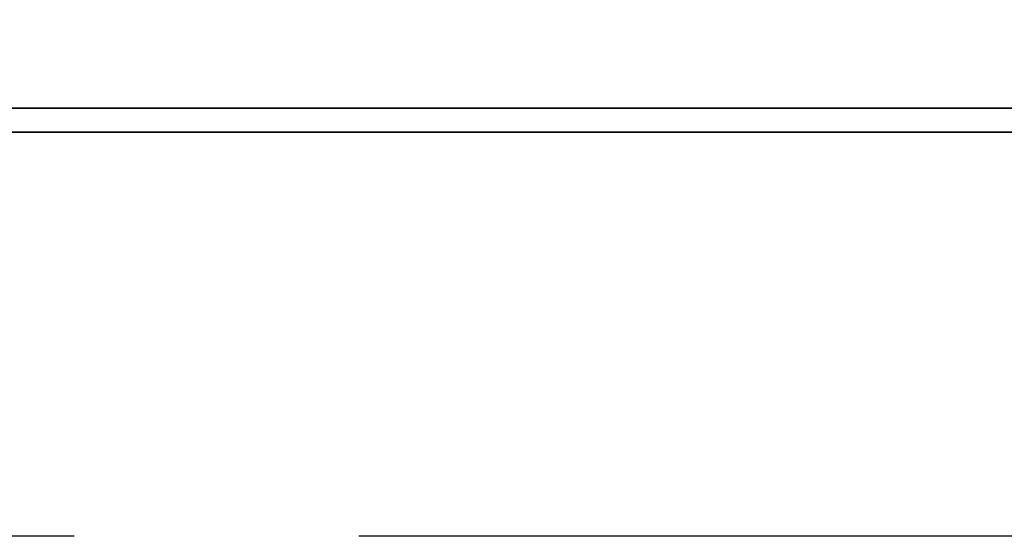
# Model space of a CAD drawing. Extents: x 473 to 1054, y -106 to 208.
# Tile 25 of 45: x 1018.33 to 1022.66, y -68.56 to -66.3. Entities that reach past the tile are written whole.
import ezdxf

# ---------------------------------------------------------------- set-up
doc = ezdxf.new("R2010")
doc.units = 0
doc.header["$MEASUREMENT"] = 0
doc.linetypes.add('CENTER', pattern=[2, 1.25, -0.25, 0.25, -0.25])
for name, color, linetype in [('CL', 1, 'CENTER'), ('DIM', 4, 'CONTINUOUS'), ('layer 1', 7, 'CONTINUOUS')]:
    doc.layers.add(name, color=color, linetype=linetype)

# ---------------------------------------------------------------- blocks, each defined once
blk = doc.blocks.new('TBI MOTION logo(完整正式版)')
at = {"layer": 'layer 1', "color": 22, "lineweight": 35}
blk.add_open_spline([(75.90875, -9.47875), (75.90875, -9.47875), (75.90875, -12.28625), (75.90875, -12.28625), (75.90875, -12.28625), (75.90875, -12.28625), (75.90875, -12.47875), (75.90875, -12.47875), (75.90875, -12.47875), (75.90875, -12.47875), (75.71625, -12.47875), (75.71625, -12.47875), (75.71625, -12.47875), (75.71625, -12.47875), (-88.32875, -12.47875), (-88.32875, -12.47875), (-88.32875, -12.47875), (-88.32875, -12.47875), (-88.32875, -13.29375), (-88.32875, -13.29375), (-88.32875, -13.29375), (-88.32875, -13.29375), (82.89125, -13.29375), (82.89125, -13.29375), (82.89125, -13.29375), (82.89125, -13.29375), (75.90875, -9.47875), (75.90875, -9.47875)], degree=3, knots=[0, 0, 0, 0, 0.14285714, 0.14285714, 0.14285714, 0.14285715, 0.28571429, 0.28571429, 0.28571429, 0.2857143, 0.42857143, 0.42857143, 0.42857143, 0.42857144, 0.57142857, 0.57142857, 0.57142857, 0.57142858, 0.71428571, 0.71428571, 0.71428571, 0.71428572, 0.85714286, 0.85714286, 0.85714286, 0.85714287, 1, 1, 1, 1], dxfattribs=at)

msp = doc.modelspace()

# ---------------------------------------------------------------- linework, layer by layer
at = {"layer": 'CL', "color": 7, "ltscale": 5}
msp.add_line((1046.0706, -68.5642), (997.0706, -68.5642), dxfattribs=at)

# ---------------------------------------------------------------- block references
at = {"layer": 'DIM', "xscale": 0.1295999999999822, "yscale": 0.1295999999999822, "zscale": 0.1295999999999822}
msp.add_blockref('TBI MOTION logo(完整正式版)', (1028.9871, -65.0669), dxfattribs=at)

doc.saveas('drawing.dxf')
